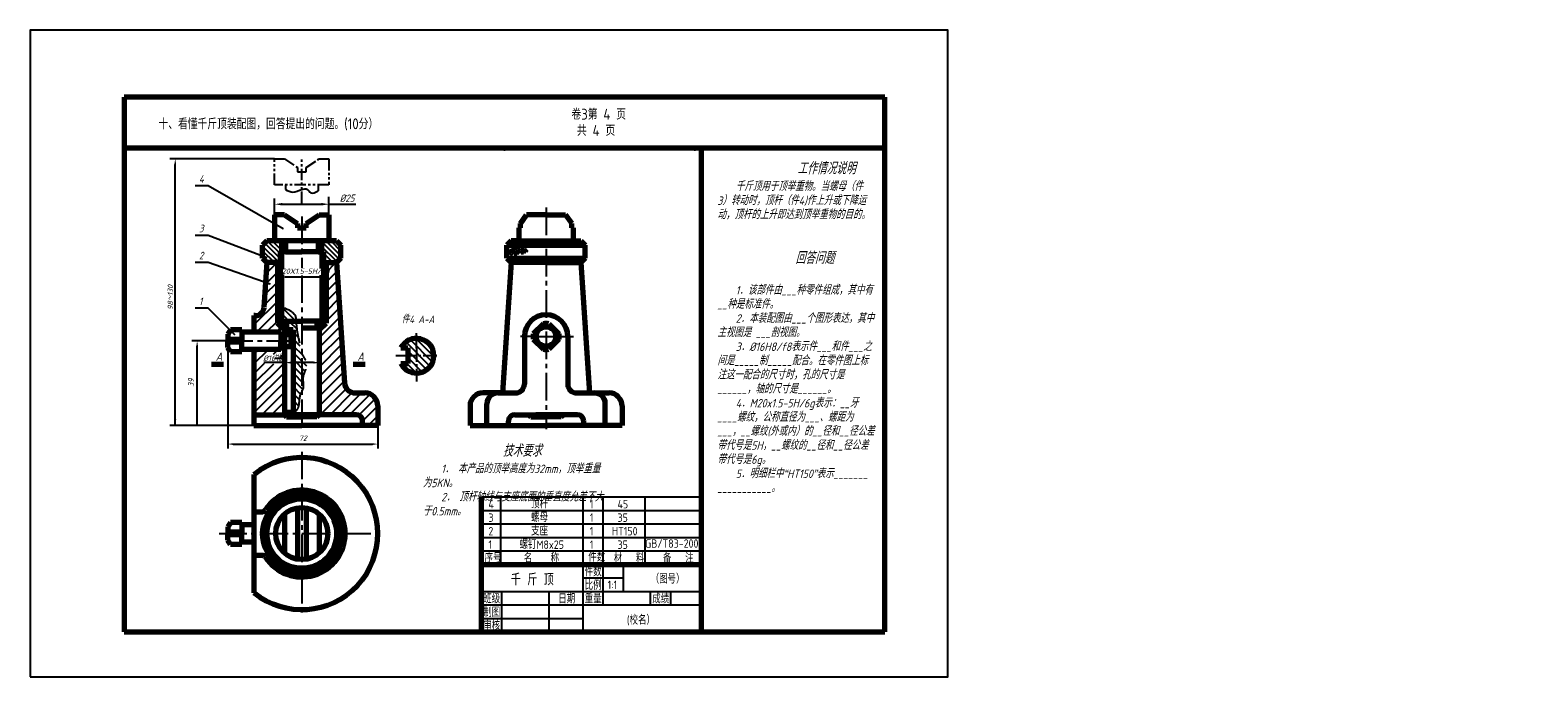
# Model space of a CAD drawing. Header units: millimetres. Extents: x 297 to 922, y 14 to 282.
import ezdxf

# ---------------------------------------------------------------- set-up
doc = ezdxf.new("R2010")
doc.units = ezdxf.units.MM
doc.header["$LTSCALE"] = 0.6
for name, pattern in [('CENTER', [50.8, 31.75, -6.35, 6.35, -6.35]), ('CENTER2', [28.575, 19.05, -3.175, 3.175, -3.175]), ('PHANTOM2', [31.75, 15.875, -3.175, 3.175, -3.175, 3.175, -3.175])]:
    doc.linetypes.add(name, pattern=pattern)
for name, color, linetype in [('1', 7, 'CENTER'), ('4', 5, 'Continuous'), ('剖面线层', 7, 'Continuous'), ('尺寸层', 221, 'Continuous'), ('细实线', 7, 'Continuous'), ('细实线层', 7, 'Continuous')]:
    doc.layers.add(name, color=color, linetype=linetype)
for name, color, linetype, lineweight in [('图层8', 5, 'Continuous', 25), ('点画线层', 3, 'CENTER2', 25), ('粗实线层', 1, 'Continuous', 70)]:
    doc.layers.add(name, color=color, linetype=linetype, lineweight=lineweight)
doc.styles.add('工程字体', font='gbenor.shx', dxfattribs={"bigfont": 'gbcbig.shx'})
doc.styles.add('工程字体（斜）', font='gbeitc.shx', dxfattribs={"bigfont": 'gbcbig.shx'})
doc.styles.add('工程斜体', font='gbeitc.shx', dxfattribs={"bigfont": 'gbcbig.shx'})
doc.styles.add('工程直体', font='gbenor.shx', dxfattribs={"bigfont": 'gbcbig.shx'})

msp = doc.modelspace()

# ---------------------------------------------------------------- hatches: boundary and pattern name
at = {"layer": '4'}
h = msp.add_hatch(dxfattribs=at)
h.set_pattern_fill('ANSI31', scale=0.63, angle=270, style=0)
h.set_pattern_definition([(315, (278.9729, -23.6734), (1.41439, 1.41439), [])])
edge = h.paths.add_edge_path()
edge.add_line((402.28, 161.76), (403.63, 161.76))
edge.add_line((403.63, 161.76), (407.53, 161.76))
edge.add_spline(control_points=[(407.53, 161.76), (407.51, 162.02), (407.38, 163.66), (407.27, 165.63), (402.28, 167.43)], knot_values=[1.930055, 1.930055, 1.930055, 1.930055, 2.2814, 4.015779, 4.015779, 4.015779, 4.015779], degree=3, periodic=0)
edge.add_line((402.28, 167.43), (402.28, 161.76))
edge = h.paths.add_edge_path()
edge.add_line((400.93, 161.76), (401.83, 161.76))
edge.add_line((401.83, 161.76), (402.28, 161.76))
edge.add_line((402.28, 161.76), (402.28, 167.43))
edge.add_spline(control_points=[(402.28, 167.43), (401.87, 167.58), (401.42, 167.73), (400.93, 167.88)], knot_values=[1.785617, 1.785617, 1.785617, 1.785617, 1.930055, 1.930055, 1.930055, 1.930055], degree=3, periodic=0)
edge.add_line((400.93, 167.88), (400.93, 161.76))
edge = h.paths.add_edge_path()
edge.add_spline(control_points=[(409.93, 132.71), (410.13, 133.09), (410.99, 134.81), (409.5, 139), (413.16, 143.98), (410.58, 147), (409.96, 148.36), (409.93, 148.42)], knot_values=[16.566958, 16.566958, 16.566958, 16.566958, 17.909139, 23.092559, 29.753228, 34.810907, 35.058856, 35.058856, 35.058856, 35.058856], degree=3, periodic=0)
edge.add_line((409.93, 148.42), (409.93, 132.71))
edge = h.paths.add_edge_path()
edge.add_line((406.33, 123.96), (402.73, 123.96))
edge.add_line((402.73, 123.96), (402.73, 123.06))
edge.add_line((402.73, 123.06), (403.63, 122.16))
edge.add_line((403.63, 122.16), (403.94, 122.16))
edge.add_spline(control_points=[(403.94, 122.16), (406.58, 123.32), (407.62, 124.63), (408.81, 126.45), (408.86, 130.69), (409.68, 132.21), (409.93, 132.71)], knot_values=[35.058856, 35.058856, 35.058856, 35.058856, 39.746058, 43.356442, 46.662179, 48.458133, 48.458133, 48.458133, 48.458133], degree=3, periodic=0)
edge.add_line((409.93, 132.71), (409.93, 148.42))
edge.add_spline(control_points=[(409.93, 148.42), (409.32, 149.85), (409.16, 153.13), (407.99, 156.41), (407.53, 161.76)], knot_values=[4.015779, 4.015779, 4.015779, 4.015779, 9.55658, 16.566958, 16.566958, 16.566958, 16.566958], degree=3, periodic=0)
edge.add_line((407.53, 161.76), (403.63, 161.76))
edge.add_line((403.63, 161.76), (403.63, 160.21))
edge.add_line((403.63, 160.21), (406.33, 160.21))
edge.add_line((406.33, 160.21), (406.33, 123.96))
h = msp.add_hatch(dxfattribs=at)
h.set_pattern_fill('ANSI31', scale=0.63, angle=270, style=0)
h.set_pattern_definition([(315, (267.4072, -40.2802), (1.41439, 1.41439), [])])
h.paths.add_polyline_path([(453.83, 150.73), (451, 150.73, -0.283237), (457.43, 154.69), (457.43, 147.49), (453.83, 147.49)])
h.paths.add_polyline_path([(453.83, 144.25), (453.83, 147.49), (457.43, 147.49), (457.43, 140.29, -0.283237), (451, 144.25)])
h.paths.add_polyline_path([(457.43, 147.49), (464.63, 147.49, -0.414214), (457.43, 140.29)])
h.paths.add_polyline_path([(457.43, 154.69, -0.414214), (464.63, 147.49), (457.43, 147.49)])
at = {"layer": '剖面线层', "ltscale": 0.5}
h = msp.add_hatch(dxfattribs=at)
h.set_pattern_fill('ANSI31', scale=0.45, angle=90, style=0)
h.set_pattern_definition([(135, (278.9729, -23.6734), (-1.010279, -1.010279), [])])
h.paths.add_polyline_path([(400.93, 190.56), (400.93, 195.06), (395.53, 195.06), (393.73, 193.26), (393.73, 187.86), (395.53, 186.06), (400.93, 186.06)])
h.paths.add_polyline_path([(400.93, 190.56), (402.28, 190.56), (402.28, 195.06), (400.93, 195.06)])
h.paths.add_polyline_path([(418.93, 195.06), (417.58, 195.06), (417.58, 190.56), (418.93, 190.56)])
h.paths.add_polyline_path([(426.13, 193.26), (424.33, 195.06), (418.93, 195.06), (418.93, 190.56), (418.93, 186.06), (424.33, 186.06), (426.13, 187.86)])

# ---------------------------------------------------------------- linework, layer by layer
at = {"color": 7}
for p, q in [((385.09, 158.19), (385.09, 158.19)), ((385.09, 157.26), (385.09, 158.19)), ((385.09, 157.26), (385.09, 157.26)), ((385.09, 150.06), (385.09, 150.06)), ((385.09, 150.06), (385.09, 149.12)), ((385.09, 149.12), (385.09, 149.12)), ((385.09, 78.33), (385.09, 78.33)), ((385.09, 77.39), (385.09, 78.33)), ((385.09, 77.39), (385.09, 77.39)), ((385.09, 70.19), (385.09, 70.19)), ((385.09, 70.19), (385.09, 69.26)), ((385.09, 69.26), (385.09, 69.26))]:
    msp.add_line(p, q, dxfattribs=at)
msp.add_lwpolyline([(297.44, 14.41), (677.44, 14.41), (677.44, 282.41), (297.44, 282.41)], close=True, dxfattribs=at)
at = {"layer": '1', "color": 7}
for p, q in [((402.28, 190.56), (402.28, 183.51)), ((417.58, 190.56), (417.58, 183.67)), ((402.28, 181.08), (402.28, 161.76)), ((417.58, 180.93), (417.58, 161.76)), ((401.87, 156.68), (385.09, 156.68)), ((401.87, 150.63), (385.09, 150.63)), ((390.13, 76.82), (385.09, 76.82)), ((390.13, 70.77), (385.09, 70.77))]:
    msp.add_line(p, q, dxfattribs=at)
msp.add_open_spline([(400.93, 167.88), (407.25, 165.91), (407.74, 157.09), (409.18, 153.15), (409.38, 148.4), (413.16, 143.98), (409.5, 139), (411.19, 134.24), (408.87, 131.35), (408.81, 126.45), (407.62, 124.63), (406.58, 123.32), (403.94, 122.16)], degree=3, knots=[1.785617, 1.785617, 1.785617, 1.785617, 3.664434, 11.026158, 16.814907, 21.872586, 28.533255, 33.716675, 36.854811, 40.160547, 43.770931, 48.458133, 48.458133, 48.458133, 48.458133], dxfattribs=at)
at = {"layer": '4', "color": 7}
for p, q in [((400.93, 190.56), (400.93, 177.87)), ((400.93, 190.56), (400.93, 177.87)), ((403.18, 180.12), (418.93, 180.12))]:
    msp.add_line(p, q, dxfattribs=at)
for points in [[(403.18, 180.49), (403.18, 179.74), (400.93, 180.12)], [(416.68, 180.49), (416.68, 179.74), (418.93, 180.12)]]:
    msp.add_solid(points, dxfattribs=at)
at = {"layer": '尺寸层', "color": 7, "ltscale": 0.5}
for p, q in [((398.68, 229.04), (355.29, 229.04)), ((357.54, 118.56), (357.54, 226.79)), ((398.68, 205.86), (398.68, 212.67)), ((421.18, 205.86), (421.18, 213.37)), ((401.83, 210.27), (418.03, 210.27)), ((421.18, 210.27), (432.34, 210.27)), ((394.94, 177.16), (399.85, 182.07)), ((395.23, 181.49), (399.8, 186.06)), ((395.52, 185.82), (395.76, 186.06)), ((420.01, 182.03), (424.04, 186.06)), ((420.01, 177.98), (424.57, 182.54)), ((394.65, 172.83), (399.85, 178.03)), ((420.01, 173.94), (424.82, 178.75)), ((420.01, 169.9), (425.07, 174.96)), ((390.13, 160.23), (399.85, 169.95)), ((394.36, 168.5), (399.85, 173.99)), ((420.01, 165.86), (425.33, 171.17)), ((391.2, 157.26), (399.85, 165.91)), ((417.13, 154.9), (425.83, 163.6)), ((420.01, 161.82), (425.58, 167.38)), ((395.24, 157.26), (399.85, 161.87)), ((399.29, 157.26), (401.46, 159.43)), ((417.13, 150.86), (426.08, 159.81)), ((378.24, 153.66), (364.34, 153.66)), ((366.59, 118.56), (366.59, 151.41)), ((379.33, 150.87), (379.33, 109.08)), ((390.13, 148.1), (392.09, 150.06)), ((390.13, 144.06), (396.13, 150.06)), ((398.27, 148.16), (400.17, 150.06)), ((417.13, 146.82), (426.34, 156.02)), ((417.13, 142.78), (426.59, 152.23)), ((390.13, 131.94), (402.73, 144.54)), ((390.13, 140.02), (394.5, 144.39)), ((390.13, 135.98), (398.3, 144.14)), ((401.09, 146.93), (402.73, 148.58)), ((417.13, 138.73), (426.84, 148.44)), ((417.13, 123.06), (417.13, 146.37)), ((417.13, 134.69), (427.09, 144.65)), ((390.13, 127.9), (402.73, 140.5)), ((417.13, 130.65), (427.35, 140.87)), ((390.13, 123.86), (402.73, 136.46)), ((393.37, 123.06), (402.73, 132.42)), ((417.13, 126.61), (427.6, 137.08)), ((417.62, 123.06), (428.49, 133.93)), ((421.66, 123.06), (430.85, 132.25)), ((425.7, 123.06), (434.7, 132.06)), ((429.74, 123.06), (438.26, 131.57)), ((397.41, 123.06), (402.73, 128.38)), ((433.55, 122.82), (440.47, 129.74)), ((435.13, 120.36), (441.43, 126.66)), ((401.46, 123.06), (402.73, 124.33)), ((437.37, 118.56), (441.43, 122.62)), ((372.47, 118.56), (355.29, 118.56)), ((390.13, 118.56), (364.34, 118.56)), ((441.41, 118.56), (441.43, 118.58)), ((441.43, 118.56), (441.43, 109.08)), ((381.58, 110.88), (439.18, 110.88))]:
    msp.add_line(p, q, dxfattribs=at)
for points in [[(357.16, 226.79), (357.91, 226.79), (357.54, 229.04)], [(401.83, 210.79), (401.83, 209.74), (398.68, 210.27)], [(418.03, 210.79), (418.03, 209.74), (421.18, 210.27)], [(366.22, 151.41), (366.97, 151.41), (366.59, 153.66)], [(357.12, 121.06), (357.96, 121.06), (357.54, 118.56)], [(366.17, 121.06), (367.01, 121.06), (366.59, 118.56)], [(381.58, 111.25), (381.58, 110.5), (379.33, 110.88)], [(439.18, 111.25), (439.18, 110.5), (441.43, 110.88)]]:
    msp.add_solid(points, dxfattribs=at)
at = {"layer": '点画线层', "color": 7}
for p, q in [((511.11, 208.94), (511.11, 117.1)), ((409.93, 205.21), (409.93, 183.88)), ((409.93, 180.78), (409.93, 116.84)), ((378.24, 153.66), (407.64, 153.66)), ((507.89, 155.46), (522.44, 155.46)), ((409.93, 107.71), (409.93, 40.32)), ((375.69, 73.79), (444.09, 73.79))]:
    msp.add_line(p, q, dxfattribs=at)
at = {"layer": '点画线层', "color": 7, "ltscale": 0.5}
for p, q in [((457.43, 150.63), (457.43, 136.86)), ((465.93, 147.49), (453.12, 147.49))]:
    msp.add_line(p, q, dxfattribs=at)
at = {"layer": '粗实线层', "color": 7, "ltscale": 0.5}
for p, q in [((651.44, 254.57), (336.44, 254.57)), ((336.44, 254.57), (336.44, 233.45)), ((651.44, 233.45), (651.44, 254.57)), ((489.14, 233.45), (336.44, 233.45)), ((336.44, 233.45), (336.44, 33)), ((651.44, 233.45), (489.14, 233.45)), ((575.41, 233.45), (575.41, 33)), ((651.44, 33), (651.44, 233.45)), ((401.87, 156.68), (402.73, 156.68)), ((402.01, 150.78), (402.73, 150.78)), ((395.01, 82.93), (395.95, 81.98)), ((394.93, 64.59), (395.95, 65.61)), ((336.44, 33), (651.44, 33))]:
    msp.add_line(p, q, dxfattribs=at)
at = {"layer": '粗实线层', "color": 7}
for p, q in [((402.73, 205.86), (398.68, 205.86)), ((398.68, 205.86), (398.68, 195.06)), ((402.73, 205.86), (408.13, 202.26)), ((408.13, 202.26), (408.13, 200.46)), ((408.13, 200.46), (411.73, 200.46)), ((411.73, 202.26), (417.13, 205.86)), ((411.73, 200.46), (411.73, 202.26)), ((417.13, 205.86), (421.18, 205.86)), ((421.18, 205.86), (421.18, 195.06)), ((499.86, 200.46), (499.86, 195.06)), ((499.86, 200.46), (500.46, 200.46)), ((500.46, 202.26), (503.06, 205.86)), ((500.46, 200.46), (500.46, 202.26)), ((511.11, 205.86), (503.06, 205.86)), ((511.11, 205.86), (519.16, 205.86)), ((521.76, 202.26), (519.16, 205.86)), ((521.76, 200.46), (521.76, 202.26)), ((522.36, 200.46), (521.76, 200.46)), ((522.36, 200.46), (522.36, 195.06)), ((395.53, 195.06), (393.73, 193.26)), ((424.33, 195.06), (395.53, 195.06)), ((402.28, 190.56), (402.28, 195.06)), ((403.18, 195.06), (403.18, 190.56)), ((416.68, 195.06), (416.68, 190.56)), ((417.58, 190.56), (417.58, 195.06)), ((424.33, 195.06), (426.13, 193.26)), ((496.71, 195.06), (494.91, 193.26)), ((500.31, 195.06), (496.71, 195.06)), ((500.31, 195.06), (521.91, 195.06)), ((521.91, 195.06), (525.51, 195.06)), ((525.51, 195.06), (527.31, 193.26)), ((393.73, 187.86), (393.73, 193.26)), ((393.73, 187.86), (395.53, 186.06)), ((400.93, 190.56), (400.93, 161.76)), ((403.18, 190.56), (400.93, 190.56)), ((403.18, 190.56), (409.93, 190.56)), ((416.68, 190.56), (409.93, 190.56)), ((409.93, 190.56), (409.93, 190.56)), ((416.68, 190.56), (418.93, 190.56)), ((418.93, 190.56), (418.93, 161.76)), ((426.13, 187.86), (424.33, 186.06)), ((426.13, 187.86), (426.13, 193.26)), ((494.91, 187.86), (494.91, 193.26)), ((494.91, 193.26), (527.31, 193.26)), ((494.91, 187.86), (496.71, 186.06)), ((494.91, 187.86), (527.31, 187.86)), ((527.31, 187.86), (525.51, 186.06)), ((527.31, 187.86), (527.31, 193.26)), ((395.53, 186.06), (394.29, 167.46)), ((400.93, 186.06), (395.53, 186.06)), ((399.85, 186.06), (399.85, 161.04)), ((418.93, 186.06), (424.33, 186.06)), ((420.01, 186.06), (420.01, 161.04)), ((424.33, 186.06), (427.65, 136.26)), ((496.71, 186.06), (493.11, 132.06)), ((511.11, 186.06), (496.71, 186.06)), ((511.11, 186.06), (525.51, 186.06)), ((525.51, 186.06), (529.11, 132.06)), ((390.7, 164.1), (390.13, 164.1)), ((390.13, 164.1), (390.13, 157.26)), ((380.35, 158.19), (379.33, 156.44)), ((379.33, 156.44), (379.33, 153.66)), ((385.09, 158.19), (380.35, 158.19)), ((385.09, 158.19), (385.09, 153.66)), ((401.29, 157.26), (385.09, 157.26)), ((402.73, 158.16), (399.85, 161.04)), ((399.85, 161.04), (403.63, 161.04)), ((400.93, 161.76), (403.63, 161.76)), ((400.93, 161.76), (401.83, 161.76)), ((401.29, 157.26), (401.29, 153.66)), ((401.29, 157.26), (402.01, 156.54)), ((402.01, 156.18), (402.01, 156.54)), ((402.01, 156.18), (402.01, 153.66)), ((405.43, 156.18), (402.01, 156.18)), ((403.63, 159.06), (402.73, 159.06)), ((402.73, 159.06), (402.73, 123.06)), ((406.33, 158.28), (402.73, 158.16)), ((403.63, 161.76), (409.93, 161.76)), ((403.63, 161.76), (403.63, 159.06)), ((405.43, 156.18), (406.33, 155.28)), ((405.43, 156.18), (405.43, 151.14)), ((406.33, 158.28), (406.33, 123.96)), ((416.23, 161.76), (409.93, 161.76)), ((409.93, 159.06), (417.13, 159.06)), ((418.93, 161.76), (416.23, 161.76)), ((416.23, 161.76), (416.23, 159.06)), ((420.01, 161.04), (416.23, 161.04)), ((417.13, 158.16), (420.01, 161.04)), ((417.13, 159.06), (417.13, 123.06)), ((418.93, 161.76), (418.03, 161.76)), ((510.04, 160.75), (505.82, 156.53)), ((512.19, 160.75), (516.41, 156.53)), ((379.33, 150.87), (379.33, 153.66)), ((380.35, 149.12), (379.33, 150.87)), ((385.09, 154.25), (379.78, 154.25)), ((385.09, 153.06), (379.78, 153.06)), ((385.09, 149.12), (385.09, 153.66)), ((401.29, 150.06), (385.09, 150.06)), ((390.13, 150.06), (390.13, 118.56)), ((401.29, 150.06), (401.29, 153.66)), ((401.29, 150.06), (402.01, 150.78)), ((402.01, 151.14), (402.01, 153.66)), ((405.43, 151.14), (402.01, 151.14)), ((402.01, 151.14), (402.01, 150.78)), ((406.33, 152.04), (405.43, 151.14)), ((406.33, 153.66), (406.33, 155.28)), ((406.33, 153.66), (406.33, 152.04)), ((451, 150.73), (453.83, 150.73)), ((453.83, 150.73), (453.83, 144.25)), ((502.11, 155.46), (502.11, 135.66)), ((505.82, 154.38), (510.04, 150.16)), ((516.41, 154.38), (512.19, 150.16)), ((520.11, 155.46), (520.11, 135.66)), ((385.09, 149.12), (380.35, 149.12)), ((451, 144.25), (453.83, 144.25)), ((432.14, 132.06), (436.03, 132.06)), ((493.11, 132.06), (485.01, 132.06)), ((491.11, 132.06), (498.51, 132.06)), ((523.71, 132.06), (531.11, 132.06)), ((529.11, 132.06), (537.21, 132.06)), ((441.43, 126.66), (441.43, 118.56)), ((479.61, 126.66), (479.61, 118.56)), ((486.61, 118.56), (486.61, 127.56)), ((535.61, 118.56), (535.61, 127.56)), ((542.61, 126.66), (542.61, 118.56)), ((390.13, 123.06), (402.73, 123.06)), ((406.33, 123.96), (402.73, 123.96)), ((402.73, 123.96), (402.73, 123.06)), ((402.73, 123.06), (403.63, 122.16)), ((403.63, 122.16), (409.93, 122.16)), ((417.13, 123.06), (405.74, 123.06)), ((416.23, 122.16), (409.93, 122.16)), ((416.23, 122.16), (417.13, 123.06)), ((432.43, 123.06), (417.13, 123.06)), ((435.13, 118.56), (435.13, 120.36)), ((495.53, 118.56), (495.53, 120.36)), ((498.23, 123.06), (511.11, 123.06)), ((503.91, 123.06), (504.81, 122.16)), ((504.81, 122.16), (511.11, 122.16)), ((518.31, 123.06), (506.92, 123.06)), ((524, 123.06), (511.11, 123.06)), ((517.41, 122.16), (511.11, 122.16)), ((517.41, 122.16), (518.31, 123.06)), ((526.7, 118.56), (526.7, 120.36)), ((390.13, 118.56), (409.93, 118.56)), ((441.43, 118.56), (409.93, 118.56)), ((479.61, 118.56), (511.11, 118.56)), ((542.61, 118.56), (511.11, 118.56)), ((390.13, 98.29), (390.13, 49.29)), ((484.41, 61), (484.41, 89)), ((390.13, 82.79), (393.34, 82.79)), ((402.73, 81.84), (402.73, 65.74)), ((408.13, 84.44), (408.13, 63.14)), ((411.73, 84.44), (411.73, 63.14)), ((417.13, 81.84), (417.13, 65.74)), ((380.35, 78.33), (379.33, 76.58)), ((379.33, 76.58), (379.33, 73.79)), ((385.09, 78.33), (380.35, 78.33)), ((385.09, 78.33), (385.09, 73.79)), ((390.13, 77.39), (385.09, 77.39)), ((379.33, 71.01), (379.33, 73.79)), ((380.35, 69.26), (379.33, 71.01)), ((385.09, 74.39), (379.78, 74.39)), ((385.09, 73.2), (379.78, 73.2)), ((385.09, 69.26), (380.35, 69.26)), ((385.09, 69.26), (385.09, 73.79)), ((390.13, 70.19), (385.09, 70.19)), ((390.13, 64.79), (393.34, 64.79)), ((484.41, 33), (484.41, 61)), ((484.41, 61), (575.41, 61))]:
    msp.add_line(p, q, dxfattribs=at)
at = {"layer": '粗实线层', "color": 7, "lineweight": 70, "ltscale": 0.5}
for p, q in [((372.52, 143.97), (377.52, 143.97)), ((431.2, 143.97), (436.2, 143.97))]:
    msp.add_line(p, q, dxfattribs=at)
at = {"layer": '粗实线层', "color": 7}
for centre, radius in [((511.11, 155.46), 4.05), ((409.93, 73.79), 16.2), ((409.93, 73.79), 14.4), ((409.93, 73.79), 10.8)]:
    msp.add_circle(centre, radius, dxfattribs=at)
for centre, radius, start, end in [((390.7, 167.7), 3.6, 270, 356.18593), ((511.11, 155.46), 9, 0, 180), ((511.11, 155.46), 5.4, 168.55731, 191.44269), ((511.11, 155.46), 5.4, 78.55731, 101.44269), ((511.11, 155.46), 5.4, 348.55731, 11.44269), ((378.14, 153.66), 1.75, 313.10674, 46.89326), ((457.43, 147.49), 7.2, 206.74368, 153.25632), ((511.11, 155.46), 5.4, 258.55731, 281.44269), ((432.14, 136.56), 4.5, 183.81407, 270), ((436.03, 126.66), 5.4, 0, 90), ((485.01, 126.66), 5.4, 90, 180), ((491.11, 127.56), 4.5, 90, 180), ((498.51, 135.66), 3.6, 270, 0), ((523.71, 135.66), 3.6, 180, 270), ((531.11, 127.56), 4.5, 0, 90), ((537.21, 126.66), 5.4, 0, 90), ((432.43, 120.36), 2.7, 0, 90), ((498.23, 120.36), 2.7, 90, 180), ((524, 120.36), 2.7, 0, 90), ((409.93, 73.79), 31.5, 231.0552, 128.9448), ((378.14, 73.79), 1.75, 313.10674, 46.89326)]:
    msp.add_arc(centre, radius, start, end, dxfattribs=at)
at = {"layer": '粗实线层', "color": 7, "ltscale": 0.5}
for centre, radius, start, end in [((409.93, 73.79), 18, 213.05573, 146.94427), ((393.34, 84.59), 1.8, 270, 326.94427), ((393.34, 62.99), 1.8, 33.05573, 90)]:
    msp.add_arc(centre, radius, start, end, dxfattribs=at)
at = {"layer": '粗实线层', "color": 7}
for p in [(493.94, 233.45), (572.69, 233.45)]:
    msp.add_point(p, dxfattribs=at)
at = {"layer": '细实线层', "color": 7, "linetype": 'PHANTOM2', "ltscale": 0.5}
for p, q in [((409.93, 210.71), (409.93, 229.32)), ((403.18, 218.24), (403.18, 216.38)), ((416.68, 218.24), (416.68, 215.85))]:
    msp.add_line(p, q, dxfattribs=at)
at = {"layer": '细实线层', "color": 7, "ltscale": 0.5}
for p, q in [((371.17, 217.91), (365.77, 217.91)), ((402.22, 200.05), (371.17, 217.91)), ((371.17, 197.37), (365.77, 197.37)), ((395.42, 188.05), (371.17, 197.37)), ((495.25, 190.32), (497.26, 189.15)), ((495.31, 190.84), (498.98, 192.78)), ((495.35, 191.3), (498.94, 189.21)), ((495.39, 189.86), (499.99, 192.3)), ((496.21, 189.27), (501.97, 192.33)), ((496.35, 191.76), (499.85, 189.72)), ((497.33, 192.23), (501.76, 189.65)), ((497.96, 189.18), (503.03, 191.87)), ((498.55, 192.55), (502.66, 190.14)), ((500.78, 189.66), (503.61, 191.16)), ((500.89, 192.22), (503.57, 190.64)), ((371.17, 186.16), (365.77, 186.16)), ((396.83, 177.2), (371.17, 186.16)), ((371.17, 167.17), (365.77, 167.17)), ((382.15, 156.18), (371.17, 167.17)), ((401.29, 157.26), (402.73, 157.26)), ((457.43, 150.63), (457.43, 156.87)), ((401.29, 150.06), (402.73, 150.06)), ((507.89, 155.46), (500.47, 155.46)), ((402.93, 144.63), (394.25, 144.63)), ((402.73, 123.96), (402.73, 147.33)), ((414.83, 144.63), (405.43, 144.63)), ((417.13, 123.96), (417.13, 147.33)), ((453.12, 147.49), (448.92, 147.49))]:
    msp.add_line(p, q, dxfattribs=at)
at = {"layer": '细实线层', "color": 7}
for p, q in [((400.93, 190.56), (400.93, 195.06)), ((418.93, 190.56), (418.93, 195.06)), ((403.63, 159.96), (405.34, 158.25)), ((484.41, 89), (575.41, 89)), ((492.41, 61), (492.41, 89)), ((526.41, 61), (526.41, 89)), ((534.81, 61), (534.81, 89)), ((552.14, 61), (552.14, 89)), ((484.41, 83.4), (575.41, 83.4)), ((484.41, 77.8), (575.41, 77.8)), ((484.41, 72.2), (575.41, 72.2)), ((484.41, 66.6), (575.41, 66.6)), ((526.41, 33), (526.41, 61)), ((534.81, 44.2), (534.81, 61)), ((543.21, 49.8), (543.21, 61)), ((526.41, 55.4), (543.21, 55.4)), ((484.41, 49.8), (575.41, 49.8)), ((484.41, 44.2), (575.41, 44.2)), ((492.81, 33), (492.81, 49.8)), ((512.41, 33), (512.41, 49.8)), ((554.41, 44.2), (554.41, 49.8)), ((562.81, 44.2), (562.81, 49.8)), ((484.41, 38.6), (526.41, 38.6))]:
    msp.add_line(p, q, dxfattribs=at)
at = {"layer": '细实线层', "color": 7, "linetype": 'PHANTOM2', "ltscale": 0.5}
msp.add_lwpolyline([(398.68, 229.04), (402.73, 229.04), (408.13, 225.44), (408.13, 223.64), (411.73, 223.64), (411.73, 225.44), (417.13, 229.04), (421.18, 229.04), (421.18, 218.24), (398.68, 218.24)], close=True, dxfattribs=at)
at = {"layer": '细实线层', "color": 7, "ltscale": 0.5, "const_width": 0.225}
for points in [[(402.11, 200.05, 1), (402.33, 200.05, 1)], [(395.31, 188.05, 1), (395.54, 188.05, 1)], [(396.72, 177.2, 1), (396.94, 177.2, 1)], [(382.04, 156.18, 1), (382.27, 156.18, 1)]]:
    msp.add_lwpolyline(points, format="xyb", close=True, dxfattribs=at)
at = {"layer": '细实线层', "color": 7, "ltscale": 0.5}
msp.add_spline([(403.18, 216.38), (406.23, 215.32), (409.93, 216.38), (412.24, 216.38), (413.66, 214.96), (416.68, 215.85)], degree=3, dxfattribs=at)
for points in [[(405.43, 145.05), (405.43, 144.22), (402.93, 144.63)], [(414.83, 145.05), (414.83, 144.22), (417.33, 144.63)]]:
    msp.add_solid(points, dxfattribs=at)

# ---------------------------------------------------------------- texts
at = {"layer": '4', "color": 7, "insert": (410.38, 182.14), "char_height": 2.25, "attachment_point": 5, "style": '工程字体（斜）'}
msp.add_mtext('M20X1.5-5H/6g', dxfattribs=at)
at = {"layer": '图层8', "color": 7, "style": '工程字体'}
msp.add_text('十、看懂千斤顶装配图，回答提出的问题。(10分）', height=4.5, dxfattribs=at).set_placement((350.57, 241.34))
at = {"layer": '尺寸层', "color": 7, "ltscale": 0.5, "attachment_point": 5, "style": '工程字体（斜）'}
for s, insert, char_height in [('%%C25', (428.68, 212.74), 3.15), ('\\A1;%%C16{\\H0.7x;\\SH8/f8;}', (397.79, 146.46), 2.25), ('72', (410.38, 113.3), 2.25)]:
    msp.add_mtext(s, dxfattribs=dict(at, insert=insert, char_height=char_height))
at = {"layer": '尺寸层', "color": 7, "ltscale": 0.5, "attachment_point": 5, "rotation": 90, "style": '工程字体（斜）'}
for s, insert, char_height in [('98～130', (355.51, 171.65), 2.25), ('39', (364.11, 136.28), 2.5)]:
    msp.add_mtext(s, dxfattribs=dict(at, insert=insert, char_height=char_height))
at = {"layer": '细实线', "color": 7, "style": '工程字体'}
for s, p in [('卷3第 4 页', (521.62, 245.31)), ('共 4 页', (523.88, 238.59))]:
    msp.add_text(s, height=4.5, dxfattribs=at).set_placement(p)
at = {"layer": '细实线层', "color": 7, "ltscale": 0.5, "style": '工程斜体'}
for s, height, p in [('4', 3.15, (367.36, 219.18)), ('3', 3.15, (367.36, 198.64)), ('2', 3.15, (367.36, 187.42)), ('1', 3.15, (367.36, 168.43)), ('件4 A-A', 3.15, (451.27, 160.98)), ('A', 3.5, (374.28, 145.38)), ('A', 3.5, (432.96, 145.38))]:
    msp.add_text(s, height=height, dxfattribs=at).set_placement(p)
at = {"layer": '细实线层', "color": 7, "style": '工程直体'}
for s, height, p in [('4', 3.5, (487.24, 84.23)), ('顶杆', 3.5, (504.91, 84.23)), ('1', 3.5, (529.24, 84.23)), ('45', 3.5, (540.71, 84.23)), ('3', 3.5, (487.24, 78.63)), ('螺母', 3.5, (504.91, 78.63)), ('1', 3.5, (529.24, 78.63)), ('35', 3.5, (540.71, 78.63)), ('2', 3.5, (487.24, 73.03)), ('支座', 3.5, (504.91, 73.03)), ('1', 3.5, (529.24, 73.03)), ('HT150', 3.5, (538.37, 73.03)), ('1', 3.5, (487.24, 67.43)), ('螺钉M8x25', 3.5, (500.12, 67.43)), ('1', 3.5, (529.24, 67.43)), ('35', 3.5, (540.71, 67.43)), ('GB/T83-2000', 3.5, (552.14, 67.91)), ('序号', 3.5, (485.62, 61.83)), ('名    称', 3.5, (501.91, 61.7)), ('件数', 3.5, (528.61, 62.22)), ('材   料', 3.5, (539.16, 61.7)), ('备   注', 3.5, (559.53, 61.7)), ('千 斤 顶', 4.9, (496.5, 52.33)), ('件数', 3.5, (527.11, 56.1)), ('（图号）', 3.5, (554.44, 53.12)), ('比例', 3.5, (527.11, 50.5)), ('1:1', 3.5, (536.61, 50.79)), ('班级', 3.5, (485.11, 44.9)), ('日期', 3.5, (516.15, 44.9)), ('重量', 3.5, (527.11, 44.9)), ('成绩', 3.5, (555.11, 44.9)), ('制图', 3.5, (485.11, 39.3)), ('审核', 3.5, (485.11, 33.76)), ('(校名）', 3.5, (544.57, 36.07))]:
    msp.add_text(s, height=height, dxfattribs=at).set_placement(p)
at = {"layer": '细实线层', "color": 7, "ltscale": 0.5, "char_height": 3.508, "attachment_point": 1, "style": '工程斜体'}
for s, insert, width in [('                {\\H1.4286x; 工作情况说明\\P}    千斤顶用于顶举重物。当螺母（件3）转动时，顶杆（件4)作上升或下降运动，顶杆的上升即达到顶举重物的目的。', (582.04, 227.7), 63.9693), ('\\A1;                 {\\H1.4286x;回答问题}\\P   \\P    1．该部件由___种零件组成，其中有 __种是标准件。\\P    2．本装配图由___个图形表达，其中主视图是 ___剖视图。\\P    3．%%C16H8/f8表示件___和件___之间是_____制_____配合。在零件图上标注这一配合的尺寸时，孔的尺寸是 ______，轴的尺寸是______。\\P    {\\A0;4．M20x1.5-5H/6g表示：__牙____螺纹，公称直径为___、螺距为___，__螺纹(外或内）的__径和__径公差带代号是5H，__螺纹的__径和__径公差带代号是6g。\\P    }5．明细栏中“HT150”表示_______\\P___________。', (582.04, 190.56), 65.7488), ('                {\\H1.4286x; 技术要求\\P}    1． 本产品的顶举高度为32mm，顶举重量为5KN。\\P    2． 顶杆轴线与支座底面的垂直度允差不大于0.5mm。', (460.08, 110.71), 76.2374)]:
    msp.add_mtext(s, dxfattribs=dict(at, insert=insert, width=width))

doc.saveas('drawing.dxf')
